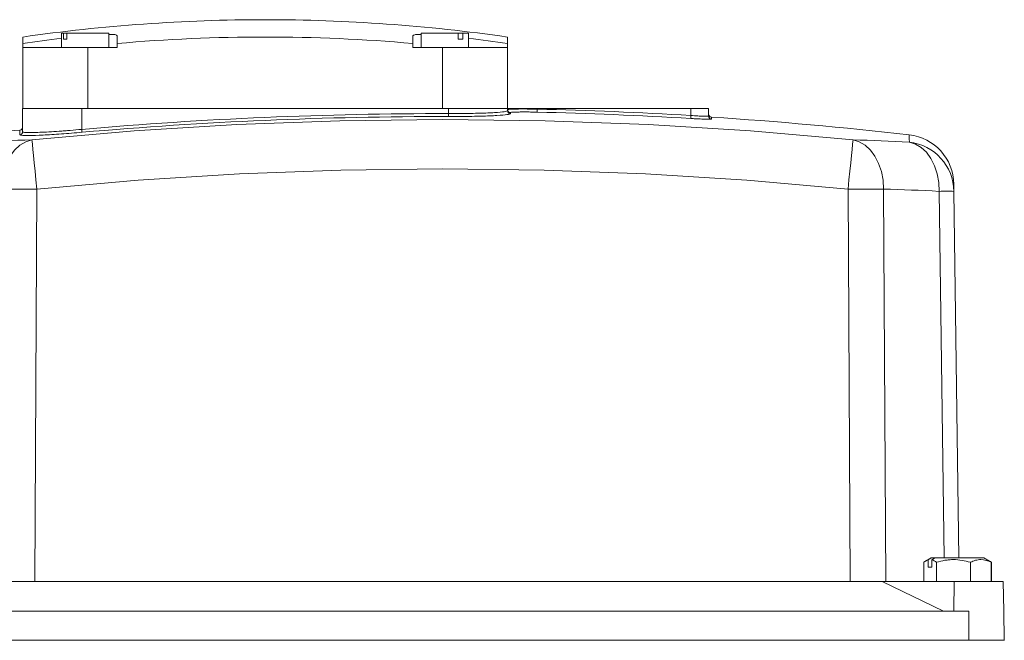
# Model space of a CAD drawing. Header units: millimetres. Extents: x 104 to 691, y -53 to 667.
# Tile 29 of 29: x 522 to 689, y 562 to 667. Entities that reach past the tile are written whole.
import ezdxf

# ---------------------------------------------------------------- set-up
doc = ezdxf.new("R2010")
doc.units = ezdxf.units.MM

msp = doc.modelspace()

# ---------------------------------------------------------------- linework, layer by layer
at = {"color": 7, "linetype": 'Continuous', "lineweight": 15}
for p, q in [((529.19, 664.85), (529.19, 662.45)), ((529.54, 664.85), (529.19, 664.85)), ((529.54, 663.85), (529.54, 664.85)), ((529.54, 664.85), (530.06, 664.85)), ((530.06, 664.85), (530.06, 663.85)), ((537.19, 664.85), (530.06, 664.85)), ((537.19, 662.45), (537.19, 664.85)), ((538.6, 664.43), (538.6, 663.12)), ((588.6, 663.12), (588.6, 664.43)), ((590, 664.85), (590, 662.45)), ((596.26, 664.85), (590, 664.85)), ((596.26, 663.85), (596.26, 664.85)), ((596.26, 664.85), (597.01, 664.85)), ((598, 664.85), (597.01, 664.85)), ((597.01, 664.85), (597.01, 663.85)), ((598, 662.45), (598, 664.85)), ((522.61, 663.12), (522.61, 664.22)), ((522.61, 662.45), (522.61, 663.12)), ((530.06, 663.85), (529.54, 663.85)), ((538.6, 663.12), (538.6, 662.45)), ((588.6, 662.45), (588.6, 663.12)), ((597.01, 663.85), (596.26, 663.85)), ((604.59, 664.22), (604.59, 663.12)), ((604.59, 663.12), (604.59, 662.45)), ((522.61, 662.45), (522.61, 652.15)), ((533.6, 662.45), (522.61, 662.45)), ((533.6, 662.45), (533.6, 652.15)), ((538.6, 662.45), (533.6, 662.45)), ((593.6, 662.45), (588.6, 662.45)), ((593.6, 662.45), (593.6, 652.15)), ((604.59, 662.45), (593.6, 662.45)), ((604.59, 662.45), (604.59, 652.15)), ((522.6, 648.18), (522.6, 652.15)), ((522.6, 652.15), (532.6, 652.15)), ((532.6, 648.6), (532.6, 652.15)), ((532.6, 652.15), (594.6, 652.15)), ((594.6, 651.26), (594.6, 652.15)), ((594.6, 652.15), (604.6, 652.15)), ((604.6, 651.75), (604.6, 652.15)), ((604.6, 652.15), (609.6, 652.15)), ((605.09, 651.43), (605.09, 651.25)), ((609.6, 652.02), (609.6, 652.15)), ((609.6, 652.15), (635.6, 652.15)), ((635.6, 650.94), (635.6, 652.15)), ((635.6, 652.15), (638.6, 652.15)), ((638.6, 650.84), (638.6, 652.15)), ((525.02, 638.5), (524.65, 572.15)), ((662.54, 572.15), (662.17, 638.5)), ((668.18, 638.5), (668.55, 572.15)), ((680.08, 638.12), (680.91, 576.15)), ((676.21, 576.15), (675.27, 575.6)), ((676.3, 576.15), (676.21, 576.15)), ((676.75, 576.15), (676.3, 576.15)), ((676.91, 576.15), (676.75, 576.15)), ((685.16, 576.15), (676.91, 576.15)), ((686.08, 575.61), (685.16, 576.15)), ((674.97, 575.4), (674.97, 572.15)), ((675.75, 574.55), (675.75, 575.81)), ((676.35, 574.55), (675.75, 574.55)), ((676.35, 575.81), (676.35, 574.55)), ((677.14, 575.4), (677.14, 572.15)), ((682.86, 575.4), (682.86, 572.15)), ((686.4, 575.4), (686.4, 572.15)), ((686.42, 575.4), (686.42, 572.15)), ((667.96, 572.15), (519.23, 572.15)), ((667.96, 572.15), (678.29, 567.15)), ((680.1, 572.15), (667.96, 572.15)), ((680.1, 572.15), (680.06, 567.15)), ((688.42, 572.15), (680.1, 572.15)), ((688.51, 567.15), (688.42, 572.15)), ((682.6, 567.15), (504.6, 567.15)), ((682.6, 567.15), (682.6, 562.25)), ((688.51, 567.15), (688.6, 562.25)), ((682.6, 562.25), (504.6, 562.25)), ((682.6, 562.25), (682.6, 562.15)), ((688.6, 562.25), (682.6, 562.25)), ((688.6, 562.25), (688.6, 562.15))]:
    msp.add_line(p, q, dxfattribs=at)
at = {"color": 8, "linetype": 'Continuous', "lineweight": 15}
for p, q in [((605.09, 651.25), (604.91, 651.2)), ((639.06, 650.67), (639.06, 650.34)), ((522.15, 647.69), (522.15, 648.49)), ((522.24, 647.66), (522.15, 647.69)), ((678.42, 576.15), (677.59, 638.12))]:
    msp.add_line(p, q, dxfattribs=at)
at = {"color": 7, "linetype": 'Continuous', "lineweight": 15, "flags": 128}
for points in [[(594.6, 650.77), (594.6, 650.78), (594.6, 650.81), (594.6, 650.86), (594.6, 650.92), (594.6, 651), (594.6, 651.08), (594.6, 651.17), (594.6, 651.26)], [(609.59, 651.52), (609.59, 651.53), (609.59, 651.56), (609.59, 651.61), (609.59, 651.67), (609.59, 651.75), (609.59, 651.83), (609.59, 651.92), (609.6, 652.02)], [(524.18, 646.82), (541.49, 648.34), (558.84, 649.42), (576.22, 650.07), (593.6, 650.28), (610.98, 650.07), (628.35, 649.42), (645.7, 648.34), (663.02, 646.82)], [(635.6, 650.94), (635.59, 650.85), (635.59, 650.75), (635.58, 650.67), (635.58, 650.59), (635.57, 650.53), (635.57, 650.49), (635.57, 650.45), (635.57, 650.44)], [(532.64, 648.1), (532.64, 648.12), (532.64, 648.15), (532.63, 648.2), (532.63, 648.26), (532.62, 648.33), (532.61, 648.42), (532.61, 648.51), (532.6, 648.6)], [(519.01, 638.5), (519.1, 640.01), (519.38, 641.48), (519.84, 642.84), (520.47, 644.06), (521.25, 645.1), (522.14, 645.92), (523.13, 646.5), (524.18, 646.82)], [(524.18, 646.82), (524.21, 646.56), (524.26, 646.02), (524.34, 645.22), (524.45, 644.19), (524.57, 642.95), (524.71, 641.56), (524.86, 640.06), (525.02, 638.5)], [(662.17, 638.5), (662.33, 640.06), (662.48, 641.56), (662.62, 642.95), (662.74, 644.19), (662.85, 645.22), (662.93, 646.02), (662.99, 646.56), (663.02, 646.82)], [(663.02, 646.82), (664.06, 646.5), (665.05, 645.92), (665.95, 645.1), (666.72, 644.06), (667.35, 642.84), (667.81, 641.48), (668.09, 640.01), (668.18, 638.5)], [(677.59, 638.12), (677.52, 639.64), (677.26, 641.1), (676.81, 642.46), (676.2, 643.68), (675.44, 644.72), (674.56, 645.54), (673.58, 646.12), (672.54, 646.44)], [(662.17, 638.5), (645.07, 640), (627.93, 641.07), (610.77, 641.71), (593.6, 641.92), (576.43, 641.71), (559.27, 641.07), (542.13, 640), (525.02, 638.5)], [(680.06, 639.35), (680.06, 639.28), (680.06, 639.05), (680.07, 638.66), (680.08, 638.12)]]:
    msp.add_lwpolyline(points, dxfattribs=at)
at = {"color": 8, "linetype": 'Continuous', "lineweight": 15, "flags": 128}
msp.add_lwpolyline([(672.54, 646.44), (672.53, 646.98), (672.52, 647.37), (672.52, 647.61), (672.52, 647.69)], dxfattribs=at)
at = {"color": 7, "linetype": 'Continuous', "lineweight": 15}
for centre, radius, start, end in [((563.6, 379.28), 287.87, 90.0001, 98.1862), ((563.6, 379.28), 287.87, 81.8138, 90.0001), ((563.6, 379.28), 286.78, 96.8904, 98.2175), ((563.6, 379.28), 284.94, 84.9665, 95.0335), ((563.6, 379.28), 286.78, 81.7825, 83.1096), ((593.6, -47.85), 699.12, 89.91805, 95.00559), ((605.1, 651.93), 0.5, 180.0252, 269.086), ((605.1, 651.75), 0.5, 180.0333, 269.0915), ((593.6, -47.85), 699.55, 86.56045, 88.69037), ((593.6, -47.85), 700.05, 86.56045, 88.69037), ((639.1, 651.17), 0.5, 180, 266.2758), ((593.6, -47.85), 698.62, 89.91805, 95.00559), ((639.1, 650.84), 0.5, 180.0132, 266.2929), ((593.6, -47.85), 700, 83.5263, 86.27581), ((593.6, -47.85), 700, 95.85838, 96.4737), ((522.1, 648.99), 0.5, 275.8584, 0), ((522.1, 648.18), 0.5, 275.8169, 359.9736), ((671.56, 639.24), 8.5, 0.769, 83.5263), ((533.36, 299.29), 347.66, 91.5133, 93.0837), ((653.83, 299.29), 347.65, 86.9163, 88.4867), ((671.59, 638), 8.49, 0.8121, 83.5855), ((522.02, 164.1), 474.41, 89.6371, 90.3629), ((665.18, 164.1), 474.41, 89.6371, 90.3629), ((659.11, 295.21), 343.41, 86.9163, 88.4868), ((678.83, 572.06), 66.07, 88.9205, 91.0795)]:
    msp.add_arc(centre, radius, start, end, dxfattribs=at)
for points, knots in [([(537.19, 664.66), (537.38, 664.66), (538.01, 664.66), (538.49, 664.58), (538.56, 664.48), (538.6, 664.43)], [0, 0, 0, 0, 0.210236, 0.675175, 1, 1, 1, 1]), ([(588.6, 664.43), (588.66, 664.49), (588.8, 664.61), (589.39, 664.68), (589.93, 664.67), (590, 664.67)], [0, 0, 0, 0, 0.464166, 0.928513, 1, 1, 1, 1]), ([(594.6, 651.26), (595.33, 651.27), (597.19, 651.27), (600, 651.33), (602.54, 651.43), (604.26, 651.58), (604.49, 651.7), (604.6, 651.75)], [0, 0, 0, 0, 0.140475, 0.355108, 0.569987, 0.784993, 1, 1, 1, 1]), ([(604.91, 651.2), (604.82, 651.16), (604.6, 651.07), (602.92, 650.94), (600.27, 650.83), (597.31, 650.77), (595.37, 650.77), (594.6, 650.77)], [0, 0, 0, 0, 0.159974, 0.390043, 0.619985, 0.84967, 1, 1, 1, 1]), ([(604.6, 651.93), (604.62, 651.95), (604.68, 651.98), (605.28, 652.02), (606.41, 652.05), (607.91, 652.05), (609.04, 652.03), (609.6, 652.02)], [0, 0, 0, 0, 0.142224, 0.35669, 0.571091, 0.785546, 1, 1, 1, 1]), ([(609.59, 651.52), (609.29, 651.53), (609, 651.53), (608.42, 651.54), (608.14, 651.54), (607.59, 651.55), (607.33, 651.55), (606.85, 651.54), (606.61, 651.54), (606.2, 651.53), (606.01, 651.53), (605.68, 651.51), (605.54, 651.51), (605.32, 651.49), (605.23, 651.48), (605.12, 651.46), (605.09, 651.45), (605.09, 651.43)], [0, 0, 0, 0, 0.125, 0.125, 0.25, 0.25, 0.375, 0.375, 0.5, 0.5, 0.625, 0.625, 0.75, 0.75, 0.875, 0.875, 1, 1, 1, 1]), ([(639.06, 650.34), (639.03, 650.33), (638.95, 650.31), (638.35, 650.31), (637.46, 650.34), (636.48, 650.39), (635.83, 650.43), (635.57, 650.44)], [0, 0, 0, 0, 0.214183, 0.428371, 0.642469, 0.856745, 1, 1, 1, 1]), ([(635.6, 650.94), (635.79, 650.93), (635.99, 650.91), (636.38, 650.89), (636.57, 650.88), (636.93, 650.86), (637.1, 650.85), (637.43, 650.83), (637.58, 650.83), (637.86, 650.82), (637.98, 650.82), (638.2, 650.81), (638.29, 650.81), (638.44, 650.81), (638.5, 650.82), (638.58, 650.83), (638.6, 650.83), (638.6, 650.84)], [0, 0, 0, 0, 0.125, 0.125, 0.25, 0.25, 0.375, 0.375, 0.5, 0.5, 0.625, 0.625, 0.75, 0.75, 0.875, 0.875, 1, 1, 1, 1]), ([(532.64, 648.1), (531.46, 648), (529.1, 647.81), (525.95, 647.62), (523.6, 647.54), (522.41, 647.57), (522.28, 647.64), (522.24, 647.66)], [0, 0, 0, 0, 0.2263611, 0.4527547, 0.6783499, 0.9031499, 1, 1, 1, 1]), ([(522.6, 648.18), (522.6, 648.15), (522.66, 648.12), (522.86, 648.09), (522.94, 648.08), (523.13, 648.07), (523.35, 648.06), (523.63, 648.05), (523.94, 648.05), (524.11, 648.06), (524.66, 648.06), (525.07, 648.08), (526, 648.12), (526.51, 648.14), (527.6, 648.21), (528.17, 648.24), (529.08, 648.31), (529.39, 648.33), (530.02, 648.38), (530.33, 648.4), (531.29, 648.48), (531.94, 648.54), (532.6, 648.6)], [0, 0, 0, 0, 0.125, 0.125, 0.1875, 0.1875, 0.25, 0.3125, 0.3125, 0.375, 0.375, 0.5, 0.5, 0.625, 0.625, 0.75, 0.75, 0.8125, 0.8125, 0.875, 0.875, 1, 1, 1, 1]), ([(675.75, 575.81), (675.75, 575.81), (675.48, 575.74), (675.22, 575.57), (674.97, 575.4)], [0, 0, 0, 0, 0.005909, 1, 1, 1, 1]), ([(677.14, 575.4), (677.01, 575.5), (676.88, 575.58), (676.62, 575.72), (676.49, 575.78), (676.35, 575.81)], [0, 0, 0, 0, 0.5, 0.5, 1, 1, 1, 1]), ([(682.86, 575.4), (681.92, 575.67), (680.98, 575.84), (679.76, 575.85), (679.52, 575.83), (679.03, 575.79), (678.79, 575.76), (678.08, 575.65), (677.61, 575.53), (677.14, 575.4)], [0, 0, 0, 0, 0.5, 0.5, 0.625, 0.625, 0.75, 0.75, 1, 1, 1, 1]), ([(686.4, 575.4), (685.82, 575.67), (685.24, 575.84), (684.48, 575.85), (684.33, 575.83), (684.03, 575.79), (683.88, 575.76), (683.44, 575.65), (683.15, 575.53), (682.86, 575.4)], [0, 0, 0, 0, 0.5, 0.5, 0.625, 0.625, 0.75, 0.75, 1, 1, 1, 1]), ([(686.08, 575.61), (686.09, 575.61), (686.2, 575.56), (686.31, 575.47), (686.4, 575.4)], [0, 0, 0, 0, 0.104954, 1, 1, 1, 1])]:
    msp.add_open_spline(points, degree=3, knots=knots, dxfattribs=at)
for points in [[(676.3, 576.15), (676.12, 576.04), (675.94, 575.92), (675.75, 575.81)], [(676.35, 575.81), (676.54, 575.92), (676.72, 576.04), (676.91, 576.15)]]:
    msp.add_open_spline(points, degree=3, dxfattribs=at)

doc.saveas('drawing.dxf')
